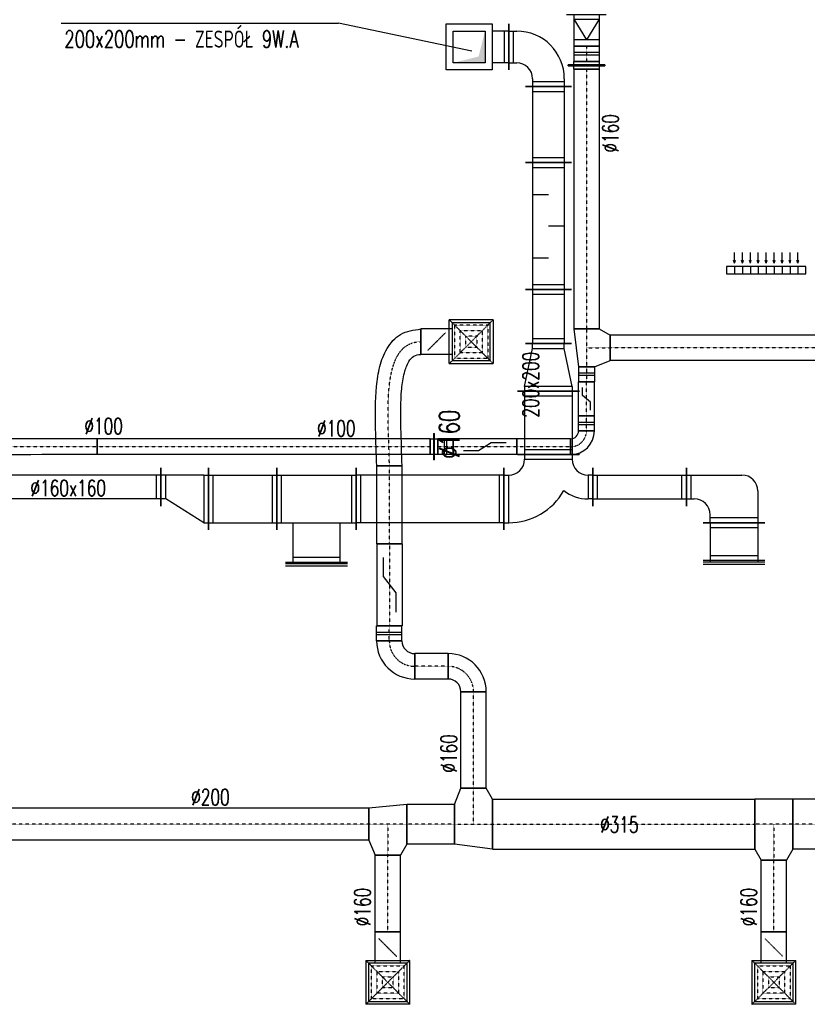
# Model space of a CAD drawing. Extents: x -7228 to 74941, y -112898 to 85621.
# Tile 187 of 256: x 22763 to 23260, y 34369 to 34989. Entities that reach past the tile are written whole.
import ezdxf

# ---------------------------------------------------------------- set-up
doc = ezdxf.new("R2010")
doc.units = 0
doc.linetypes.add('DASHDOT', pattern=[1, 0.5, -0.25, 0, -0.25])
doc.linetypes.add('DASHED', pattern=[0.75, 0.5, -0.25])
doc.layers.get('0').update_dxf_attribs({"color": 101, "linetype": 'CONTINUOUS'})
for name, color, linetype in [('E35', 6, 'CONTINUOUS'), ('FLUID-N7A', 7, 'CONTINUOUS'), ('FLUID-N7A-SYM', 7, 'CONTINUOUS'), ('FLUID-W7A', 7, 'CONTINUOUS'), ('FLUID-W7B', 7, 'CONTINUOUS'), ('FLUID-W7B-SYM', 7, 'CONTINUOUS'), ('m-went-odnośniki', 255, 'CONTINUOUS'), ('m-went-opis', 86, 'CONTINUOUS'), ('m-went-urządzenia', 51, 'CONTINUOUS')]:
    doc.layers.add(name, color=color, linetype=linetype)
doc.styles.add('tab-bud$0$ROMANS', font='romans', dxfattribs={"width": 0.7})
doc.linetypes.add('ZIGZAG', pattern='A,0.00254,-5.08,[131,ltypeshp.shx,S=5.08,R=0,X=-5.08,Y=0],-10.16,[131,ltypeshp.shx,S=5.08,R=180,X=5.08,Y=0],-5.08', length=20.32254)

# ---------------------------------------------------------------- blocks, each defined once
blk = doc.blocks.new('*U7018')
at = {"color": 1, "linetype": 'Continuous', "lineweight": -2}
for p, q in [((-100, -125), (-100, 125)), ((100, 80), (100, -80))]:
    blk.add_line(p, q, dxfattribs=at)
at = {"color": 0, "linetype": 'ByBlock', "lineweight": -2}
for p, q in [((-100, 80), (-70, 80)), ((-70, 80), (60, 80)), ((60, 80), (100, 80)), ((-100, -80), (-70, -80)), ((-70, -80), (60, -80)), ((60, -80), (100, -80))]:
    blk.add_line(p, q, dxfattribs=at)
at = {"color": 4, "linetype": 'Continuous'}
for p, q in [((-70, -80), (-70, 80)), ((-70, 80), (60, 0)), ((60, 80), (60, -80)), ((-70, -80), (60, 0))]:
    blk.add_line(p, q, dxfattribs=at)
blk = doc.blocks.new('*U7019')
at = {"color": 1, "linetype": 'Continuous', "lineweight": -2}
for p, q in [((-25, -80), (-25, 80)), ((25, 80), (25, -80))]:
    blk.add_line(p, q, dxfattribs=at)
at = {"color": 0, "linetype": 'ByBlock', "lineweight": -2}
for p, q in [((-25, 80), (-2.5, 80)), ((-2.5, 115), (2.5, 115)), ((-2.5, 115), (-2.5, -115)), ((2.5, -115), (2.5, 115)), ((2.5, 80), (25, 80)), ((-2.5, -80), (-25, -80)), ((2.5, -115), (-2.5, -115)), ((25, -80), (2.5, -80))]:
    blk.add_line(p, q, dxfattribs=at)
blk = doc.blocks.new('*U7020')
at = {"color": 1, "linetype": 'Continuous', "lineweight": -2}
for p, q in [((-47.5, -80), (-47.5, 80)), ((47.5, 80), (47.5, -80))]:
    blk.add_line(p, q, dxfattribs=at)
at = {"color": 0, "linetype": 'ByBlock', "lineweight": -2}
for p, q in [((-47.5, 80), (47.5, 80)), ((-47.5, -80), (47.5, -80))]:
    blk.add_line(p, q, dxfattribs=at)
at = {"color": 4, "linetype": 'Continuous'}
for p, q in [((-7.5, 80), (-7.5, -80)), ((7.5, 80), (7.5, -80))]:
    blk.add_line(p, q, dxfattribs=at)
at = {"layer": 'FLUID-W7B-SYM', "color": 2, "linetype": 'DASHDOT'}
blk.add_line((-47.5, 0), (47.5, 0), dxfattribs=at)
blk = doc.blocks.new('*U7021')
at = {"color": 1, "linetype": 'Continuous', "lineweight": -2}
for p, q in [((-817.5, -80), (-817.5, 80)), ((817.5, 80), (817.5, -80))]:
    blk.add_line(p, q, dxfattribs=at)
at = {"color": 0, "linetype": 'ByBlock', "lineweight": -2}
for p, q in [((-817.5, 80), (817.5, 80)), ((-817.5, -80), (817.5, -80))]:
    blk.add_line(p, q, dxfattribs=at)
at = {"layer": 'FLUID-W7B-SYM', "color": 2, "linetype": 'DASHDOT'}
blk.add_line((-817.5, 0), (817.5, 0), dxfattribs=at)
blk = doc.blocks.new('*U7022')
at = {"color": 0, "linetype": 'ByBlock', "lineweight": -2}
for p, q in [((-120, 80), (-80, 150)), ((120, 50), (80, 150)), ((-120, -80), (120, -50))]:
    blk.add_line(p, q, dxfattribs=at)
at = {"color": 1, "linetype": 'Continuous', "lineweight": -2}
for p, q in [((-80, 150), (80, 150)), ((-120, -80), (-120, 80)), ((120, 50), (120, -50))]:
    blk.add_line(p, q, dxfattribs=at)
at = {"layer": 'FLUID-W7B-SYM', "color": 2, "linetype": 'DASHDOT'}
for p, q in [((0, 0), (0, 150)), ((-120, 0), (120, 0))]:
    blk.add_line(p, q, dxfattribs=at)
blk = doc.blocks.new('*U7023')
at = {"color": 1, "linetype": 'Continuous', "lineweight": -2}
for p, q in [((75, 75), (75, -25)), ((25, -75), (-75, -75))]:
    blk.add_line(p, q, dxfattribs=at)
at = {"color": 0, "linetype": 'ByBlock', "lineweight": -2}
for radius in [150, 50]:
    blk.add_arc((75, -75), radius, 90, 180, dxfattribs=at)
at = {"layer": 'FLUID-W7B-SYM', "color": 2, "linetype": 'DASHDOT'}
blk.add_arc((75, -75), 100, 90, 180, dxfattribs=at)
blk = doc.blocks.new('*U7024')
at = {"color": 1, "linetype": 'Continuous', "lineweight": -2}
for p, q in [((-170, -50), (-170, 50)), ((170, 50), (170, -50))]:
    blk.add_line(p, q, dxfattribs=at)
at = {"color": 0, "linetype": 'ByBlock', "lineweight": -2}
for p, q in [((-170, 50), (170, 50)), ((-170, -50), (170, -50))]:
    blk.add_line(p, q, dxfattribs=at)
at = {"layer": 'FLUID-W7B-SYM', "color": 2, "linetype": 'DASHDOT'}
blk.add_line((-170, 0), (170, 0), dxfattribs=at)
blk = doc.blocks.new('*U6972')
at = {"color": 1, "linetype": 'Continuous', "lineweight": -2}
for p, q in [((200, 195), (200, -95)), ((95, -200), (-195, -200))]:
    blk.add_line(p, q, dxfattribs=at)
at = {"color": 0, "linetype": 'ByBlock', "lineweight": -2}
for p, q in [((150, 150), (200, 150)), ((150, -50), (200, -50)), ((-150, -200), (-150, -150)), ((50, -200), (50, -150))]:
    blk.add_line(p, q, dxfattribs=at)
at = {"color": 4, "linetype": 'Continuous'}
for p, q in [((170, 150), (170, -50)), ((50, -170), (-150, -170))]:
    blk.add_line(p, q, dxfattribs=at)
at = {"color": 0, "linetype": 'ByBlock', "lineweight": -2}
for radius in [300, 100]:
    blk.add_arc((150, -150), radius, 90, 180, dxfattribs=at)
blk = doc.blocks.new('*U6973')
at = {"color": 1, "linetype": 'Continuous', "lineweight": -2}
for p, q in [((-239.5, -145), (-239.5, 145)), ((239.5, 145), (239.5, -145))]:
    blk.add_line(p, q, dxfattribs=at)
at = {"color": 0, "linetype": 'ByBlock', "lineweight": -2}
for p, q in [((-239.5, 100), (239.5, 100)), ((-239.5, -100), (239.5, -100))]:
    blk.add_line(p, q, dxfattribs=at)
at = {"color": 4, "linetype": 'Continuous'}
for p, q in [((-209.5, -100), (-209.5, 100)), ((209.5, 100), (209.5, -100))]:
    blk.add_line(p, q, dxfattribs=at)
blk = doc.blocks.new('*U6974')
at = {"color": 1, "linetype": 'Continuous', "lineweight": -2}
for p, q in [((-400, -145), (-400, 145)), ((400, 145), (400, -145))]:
    blk.add_line(p, q, dxfattribs=at)
at = {"color": 0, "linetype": 'ByBlock', "lineweight": -2}
for p, q in [((-400, 100), (400, 100)), ((-400, -100), (400, -100))]:
    blk.add_line(p, q, dxfattribs=at)
at = {"color": 4, "linetype": 'Continuous'}
for p, q in [((-370, -100), (-370, 100)), ((0, 100), (0, 0)), ((370, 100), (370, -100)), ((-200, -100), (-200, 0)), ((200, -100), (200, 0))]:
    blk.add_line(p, q, dxfattribs=at)
blk = doc.blocks.new('*U6975')
at = {"color": 1, "linetype": 'Continuous', "lineweight": -2}
for p, q in [((-199.5, -195), (-199.5, 195)), ((199.5, 195), (199.5, -195))]:
    blk.add_line(p, q, dxfattribs=at)
at = {"color": 0, "linetype": 'ByBlock', "lineweight": -2}
for p, q in [((-199.5, 150), (199.5, 150)), ((-199.5, -150), (199.5, -150))]:
    blk.add_line(p, q, dxfattribs=at)
at = {"color": 4, "linetype": 'Continuous'}
for p, q in [((-169.5, -150), (-169.5, 150)), ((169.5, 150), (169.5, -150))]:
    blk.add_line(p, q, dxfattribs=at)
blk = doc.blocks.new('*U7142')
at = {"color": 1, "linetype": 'Continuous', "lineweight": -2}
for p, q in [((-107, -50), (-107, 50)), ((107, 50), (107, -50))]:
    blk.add_line(p, q, dxfattribs=at)
at = {"color": 0, "linetype": 'ByBlock', "lineweight": -2}
for p, q in [((-107, 50), (107, 50)), ((-107, -50), (107, -50))]:
    blk.add_line(p, q, dxfattribs=at)
at = {"color": 4, "linetype": 'Continuous'}
for p, q in [((-21.4, -25), (21.4, 25)), ((21.4, 25), (71.3, 25)), ((-71.3, -25), (-21.4, -25))]:
    blk.add_line(p, q, dxfattribs=at)
at = {"layer": 'FLUID-W7B-SYM', "color": 2, "linetype": 'DASHDOT'}
blk.add_line((-107, 0), (107, 0), dxfattribs=at)
blk = doc.blocks.new('*U7143')
at = {"color": 1, "linetype": 'Continuous', "lineweight": -2}
for p, q in [((-47.5, -50), (-47.5, 50)), ((47.5, 50), (47.5, -50))]:
    blk.add_line(p, q, dxfattribs=at)
at = {"color": 0, "linetype": 'ByBlock', "lineweight": -2}
for p, q in [((-47.5, 50), (47.5, 50)), ((-47.5, -50), (47.5, -50))]:
    blk.add_line(p, q, dxfattribs=at)
at = {"color": 4, "linetype": 'Continuous'}
for p, q in [((-7.5, 50), (-7.5, -50)), ((7.5, 50), (7.5, -50))]:
    blk.add_line(p, q, dxfattribs=at)
at = {"layer": 'FLUID-W7B-SYM', "color": 2, "linetype": 'DASHDOT'}
blk.add_line((-47.5, 0), (47.5, 0), dxfattribs=at)
blk = doc.blocks.new('*U7144')
at = {"color": 1, "linetype": 'Continuous', "lineweight": -2}
for p, q in [((-47.5, -50), (-47.5, 50)), ((47.5, 50), (47.5, -50))]:
    blk.add_line(p, q, dxfattribs=at)
at = {"color": 0, "linetype": 'ByBlock', "lineweight": -2}
for p, q in [((-47.5, 50), (47.5, 50)), ((-47.5, -50), (47.5, -50))]:
    blk.add_line(p, q, dxfattribs=at)
at = {"color": 4, "linetype": 'Continuous'}
for p, q in [((-7.5, 50), (-7.5, -50)), ((7.5, 50), (7.5, -50))]:
    blk.add_line(p, q, dxfattribs=at)
at = {"layer": 'FLUID-W7B-SYM', "color": 2, "linetype": 'DASHDOT'}
blk.add_line((-47.5, 0), (47.5, 0), dxfattribs=at)
blk = doc.blocks.new('*U6976')
at = {"color": 1, "linetype": 'Continuous', "lineweight": -2}
for p, q in [((-170.5, -145), (-170.5, 145)), ((170.5, 145), (170.5, -145))]:
    blk.add_line(p, q, dxfattribs=at)
at = {"color": 0, "linetype": 'ByBlock', "lineweight": -2}
for p, q in [((-170.5, 100), (170.5, 100)), ((-170.5, -100), (170.5, -100))]:
    blk.add_line(p, q, dxfattribs=at)
at = {"color": 4, "linetype": 'Continuous'}
for p, q in [((-140.5, -100), (-140.5, 100)), ((140.5, 100), (140.5, -100))]:
    blk.add_line(p, q, dxfattribs=at)
blk = doc.blocks.new('*U6977')
at = {"color": 1, "linetype": 'Continuous', "lineweight": -2}
for p, q in [((-150, -195), (-150, 195)), ((150, 145), (150, -145))]:
    blk.add_line(p, q, dxfattribs=at)
at = {"color": 0, "linetype": 'ByBlock', "lineweight": -2}
for p, q in [((-120, 150), (-150, 150)), ((-120, 150), (120, 100)), ((120, 100), (150, 100)), ((-120, -150), (120, -100)), ((120, -100), (150, -100)), ((-120, -150), (-150, -150))]:
    blk.add_line(p, q, dxfattribs=at)
at = {"color": 4, "linetype": 'Continuous'}
for p, q in [((-120, -150), (-120, 150)), ((120, 100), (120, -100))]:
    blk.add_line(p, q, dxfattribs=at)
blk = doc.blocks.new('*U6978')
at = {"color": 1, "linetype": 'Continuous', "lineweight": -2}
for p, q in [((280, 260), (280, -130)), ((-280, -130), (-280, 110)), ((195, -215), (-195, -215))]:
    blk.add_line(p, q, dxfattribs=at)
at = {"color": 4, "linetype": 'Continuous'}
for p, q in [((250, 215), (250, -85)), ((-250, -85), (-250, 65)), ((150, -185), (-150, -185))]:
    blk.add_line(p, q, dxfattribs=at)
at = {"color": 0, "linetype": 'ByBlock', "lineweight": -2}
for p, q in [((280, 215), (250, 215)), ((-280, 65), (-250, 65)), ((-280, -85), (-250, -85)), ((280, -85), (250, -85)), ((-150, -215), (-150, -185)), ((150, -215), (150, -185))]:
    blk.add_line(p, q, dxfattribs=at)
for centre, radius, start, end in [((250, -185), 400, 90, 150.3137), ((-250, -185), 250, 52.4105, 90), ((-250, -185), 100, 0, 90), ((250, -185), 100, 90, 180)]:
    blk.add_arc(centre, radius, start, end, dxfattribs=at)
blk = doc.blocks.new('*U6979')
at = {"color": 1, "linetype": 'Continuous', "lineweight": -2}
for p, q in [((-466, -195), (-466, 195)), ((466, 195), (466, -195))]:
    blk.add_line(p, q, dxfattribs=at)
at = {"color": 0, "linetype": 'ByBlock', "lineweight": -2}
for p, q in [((-466, 150), (466, 150)), ((-466, -150), (466, -150))]:
    blk.add_line(p, q, dxfattribs=at)
at = {"color": 4, "linetype": 'Continuous'}
for p, q in [((-436, -150), (-436, 150)), ((436, 150), (436, -150))]:
    blk.add_line(p, q, dxfattribs=at)
blk = doc.blocks.new('*U6980')
at = {"color": 1, "linetype": 'Continuous', "lineweight": -2}
for p, q in [((-295, -120), (-295, 120)), ((295, 120), (295, -120))]:
    blk.add_line(p, q, dxfattribs=at)
at = {"color": 0, "linetype": 'ByBlock', "lineweight": -2}
for p, q in [((-295, 75), (295, 75)), ((-295, -75), (295, -75))]:
    blk.add_line(p, q, dxfattribs=at)
at = {"color": 4, "linetype": 'Continuous'}
for p, q in [((-265, -75), (-265, 75)), ((265, 75), (265, -75))]:
    blk.add_line(p, q, dxfattribs=at)
blk = doc.blocks.new('*U6981')
at = {"color": 1, "linetype": 'Continuous', "lineweight": -2}
for p, q in [((160, 260), (160, -130)), ((55, -235), (-185, -235))]:
    blk.add_line(p, q, dxfattribs=at)
at = {"color": 0, "linetype": 'ByBlock', "lineweight": -2}
for p, q in [((-40, 215), (160, 215)), ((-140, -235), (-140, 115)), ((160, -85), (110, -85)), ((10, -235), (10, -185))]:
    blk.add_line(p, q, dxfattribs=at)
at = {"color": 4, "linetype": 'Continuous'}
for p, q in [((130, 215), (130, -85)), ((10, -205), (-140, -205))]:
    blk.add_line(p, q, dxfattribs=at)
at = {"color": 0, "linetype": 'ByBlock', "lineweight": -2}
for centre in [(-40, 115), (110, -185)]:
    blk.add_arc(centre, 100, 90, 180, dxfattribs=at)
blk = doc.blocks.new('*U6982')
at = {"color": 1, "linetype": 'Continuous', "lineweight": -2}
for p, q in [((-119.5, -195), (-119.5, 195)), ((119.5, 195), (119.5, -195))]:
    blk.add_line(p, q, dxfattribs=at)
at = {"color": 0, "linetype": 'ByBlock', "lineweight": -2}
for p, q in [((-119.5, 150), (119.5, 150)), ((-119.5, -150), (119.5, -150))]:
    blk.add_line(p, q, dxfattribs=at)
at = {"color": 4, "linetype": 'Continuous'}
for p, q in [((-89.5, -150), (-89.5, 150)), ((89.5, 150), (89.5, -150))]:
    blk.add_line(p, q, dxfattribs=at)
blk = doc.blocks.new('*U6983')
at = {"color": 4, "linetype": 'Continuous'}
blk.add_line((-195, 25), (195, 25), dxfattribs=at)
at = {"color": 0, "linetype": 'ByBlock', "lineweight": -2}
for p, q in [((-195, 10), (195, 10)), ((-150, 0), (-150, 10)), ((150, 0), (150, 10))]:
    blk.add_line(p, q, dxfattribs=at)
blk = doc.blocks.new('*U6984')
at = {"color": 4, "linetype": 'Continuous'}
blk.add_line((-195, 25), (195, 25), dxfattribs=at)
at = {"color": 0, "linetype": 'ByBlock', "lineweight": -2}
for p, q in [((-195, 10), (195, 10)), ((-150, 0), (-150, 10)), ((150, 0), (150, 10))]:
    blk.add_line(p, q, dxfattribs=at)
blk = doc.blocks.new('*U6985')
at = {"color": 1, "linetype": 'Continuous', "lineweight": -2}
for p, q in [((-250, -195), (-250, 195)), ((250, 195), (250, -195)), ((195, -400), (-195, -400))]:
    blk.add_line(p, q, dxfattribs=at)
at = {"color": 0, "linetype": 'ByBlock', "lineweight": -2}
for p, q in [((-250, 150), (250, 150)), ((-250, -150), (250, -150)), ((-150, -150), (-150, -400)), ((150, -400), (150, -150))]:
    blk.add_line(p, q, dxfattribs=at)
at = {"color": 4, "linetype": 'Continuous'}
for p, q in [((-220, -150), (-220, 150)), ((220, 150), (220, -150)), ((150, -370), (-150, -370))]:
    blk.add_line(p, q, dxfattribs=at)
blk = doc.blocks.new('*U6986')
at = {"color": 1, "linetype": 'Continuous', "lineweight": -2}
for p, q in [((-150, -45), (-150, 195)), ((150, 195), (150, -195))]:
    blk.add_line(p, q, dxfattribs=at)
at = {"color": 0, "linetype": 'ByBlock', "lineweight": -2}
for p, q in [((-120, 150), (-150, 150)), ((120, 150), (-120, 150)), ((120, 150), (150, 150)), ((-120, 0), (-150, 0)), ((120, -150), (-120, 0)), ((120, -150), (150, -150))]:
    blk.add_line(p, q, dxfattribs=at)
at = {"color": 4, "linetype": 'Continuous'}
for p, q in [((-120, 0), (-120, 150)), ((120, 150), (120, -150))]:
    blk.add_line(p, q, dxfattribs=at)
blk = doc.blocks.new('*U6987')
at = {"color": 1, "linetype": 'Continuous', "lineweight": -2}
for p, q in [((-215.5, -195), (-215.5, 195)), ((215.5, 195), (215.5, -195))]:
    blk.add_line(p, q, dxfattribs=at)
at = {"color": 0, "linetype": 'ByBlock', "lineweight": -2}
for p, q in [((-215.5, 150), (215.5, 150)), ((-215.5, -150), (215.5, -150))]:
    blk.add_line(p, q, dxfattribs=at)
at = {"color": 4, "linetype": 'Continuous'}
for p, q in [((-185.5, -150), (-185.5, 150)), ((185.5, 150), (185.5, -150))]:
    blk.add_line(p, q, dxfattribs=at)
blk = doc.blocks.new('*U6988')
at = {"color": 1, "linetype": 'Continuous', "lineweight": -2}
for p, q in [((-590, -120), (-590, 120)), ((590, 120), (590, -120))]:
    blk.add_line(p, q, dxfattribs=at)
at = {"color": 0, "linetype": 'ByBlock', "lineweight": -2}
for p, q in [((-590, 75), (590, 75)), ((-590, -75), (590, -75))]:
    blk.add_line(p, q, dxfattribs=at)
at = {"color": 4, "linetype": 'Continuous'}
for p, q in [((-560, -75), (-560, 75)), ((560, 75), (560, -75))]:
    blk.add_line(p, q, dxfattribs=at)
blk = doc.blocks.new('*U6519')
at = {"color": 5, "linetype": 'Continuous', "lineweight": -2}
for p, q in [((-774, -157.5), (-774, 157.5)), ((774, 157.5), (774, -157.5))]:
    blk.add_line(p, q, dxfattribs=at)
at = {"color": 0, "linetype": 'ByBlock', "lineweight": -2}
for p, q in [((-774, 157.5), (774, 157.5)), ((-774, -157.5), (774, -157.5))]:
    blk.add_line(p, q, dxfattribs=at)
at = {"layer": 'FLUID-N7A-SYM', "color": 2, "linetype": 'DASHDOT'}
blk.add_line((-774, 0), (774, 0), dxfattribs=at)
blk = doc.blocks.new('*U6520')
at = {"color": 0, "linetype": 'ByBlock', "lineweight": -2}
for p, q in [((-120, 157.5), (-80, 227.5)), ((120, 157.5), (80, 227.5)), ((-120, -157.5), (120, -157.5))]:
    blk.add_line(p, q, dxfattribs=at)
at = {"color": 5, "linetype": 'Continuous', "lineweight": -2}
for p, q in [((-80, 227.5), (80, 227.5)), ((-120, -157.5), (-120, 157.5)), ((120, 157.5), (120, -157.5))]:
    blk.add_line(p, q, dxfattribs=at)
at = {"layer": 'FLUID-N7A-SYM', "color": 2, "linetype": 'DASHDOT'}
for p, q in [((0, 0), (0, 227.5)), ((-120, 0), (120, 0))]:
    blk.add_line(p, q, dxfattribs=at)
blk = doc.blocks.new('*U6521')
at = {"color": 4, "linetype": 'Continuous'}
for p, q in [((-138.5, 138.5), (138.5, 138.5)), ((-138.5, 138.5), (-138.5, -138.5)), ((138.5, -138.5), (138.5, 138.5)), ((138.5, -138.5), (-138.5, -138.5))]:
    blk.add_line(p, q, dxfattribs=at)
at = {"color": 4, "linetype": 'DASHED'}
for p, q in [((-138.5, 138.5), (0, 0)), ((138.5, 138.5), (0, 0)), ((-103.9, 103.9), (103.9, 103.9)), ((-103.9, 103.9), (-103.9, -103.9)), ((-69.2, 69.2), (69.2, 69.2)), ((-69.2, 69.2), (-69.2, -69.2)), ((69.2, -69.2), (69.2, 69.2)), ((103.9, -103.9), (103.9, 103.9)), ((-138.5, -138.5), (0, 0)), ((-34.6, 34.6), (34.6, 34.6)), ((-34.6, 34.6), (-34.6, -34.6)), ((138.5, -138.5), (0, 0)), ((34.6, -34.6), (34.6, 34.6)), ((34.6, -34.6), (-34.6, -34.6)), ((103.9, -103.9), (-103.9, -103.9)), ((69.2, -69.2), (-69.2, -69.2)), ((0, -219), (-56.6, -162.4)), ((0, -219), (56.6, -275.6))]:
    blk.add_line(p, q, dxfattribs=at)
at = {"color": 0, "linetype": 'ByBlock', "lineweight": -2}
for p, q in [((-120, -120), (-120, 120)), ((120, 120), (-120, 120)), ((120, 120), (120, -120)), ((-120, -120), (120, -120)), ((-80, -120), (-80, -318)), ((80, -120), (80, -318))]:
    blk.add_line(p, q, dxfattribs=at)
at = {"color": 5, "linetype": 'Continuous', "lineweight": -2}
blk.add_line((80, -318), (-80, -318), dxfattribs=at)
at = {"color": 4, "linetype": 'Continuous'}
blk.add_lwpolyline([(-2.5, -219, 5, 5, 1), (2.5, -219, 5, 5, 1)], format="xyseb", close=True, dxfattribs=at)
blk = doc.blocks.new('*U6522')
at = {"color": 5, "linetype": 'Continuous', "lineweight": -2}
for p, q in [((-80, 0), (80, 0)), ((80, -451.3), (-80, -451.3))]:
    blk.add_line(p, q, dxfattribs=at)
at = {"color": 5, "linetype": 'ZIGZAG', "lineweight": -2, "ltscale": 0.4}
for points in [[(-80, -451.3), (-80, 0)], [(80, -451.3), (80, 0)]]:
    blk.add_spline(points, degree=3, dxfattribs=at)
at = {"layer": 'FLUID-N7A-SYM', "color": 2, "linetype": 'DASHDOT', "start_tangent": (0, 1), "end_tangent": (0, 1)}
blk.add_spline([(0, -451.3), (0, 0)], degree=3, dxfattribs=at)
blk = doc.blocks.new('*U6523')
at = {"color": 4, "linetype": 'Continuous'}
for p, q in [((-138.5, 138.5), (138.5, 138.5)), ((-138.5, 138.5), (-138.5, -138.5)), ((138.5, -138.5), (138.5, 138.5)), ((138.5, -138.5), (-138.5, -138.5))]:
    blk.add_line(p, q, dxfattribs=at)
at = {"color": 4, "linetype": 'DASHED'}
for p, q in [((-138.5, 138.5), (0, 0)), ((138.5, 138.5), (0, 0)), ((-103.9, 103.9), (103.9, 103.9)), ((-103.9, 103.9), (-103.9, -103.9)), ((-69.2, 69.2), (69.2, 69.2)), ((-69.2, 69.2), (-69.2, -69.2)), ((69.2, -69.2), (69.2, 69.2)), ((103.9, -103.9), (103.9, 103.9)), ((-138.5, -138.5), (0, 0)), ((-34.6, 34.6), (34.6, 34.6)), ((-34.6, 34.6), (-34.6, -34.6)), ((138.5, -138.5), (0, 0)), ((34.6, -34.6), (34.6, 34.6)), ((34.6, -34.6), (-34.6, -34.6)), ((103.9, -103.9), (-103.9, -103.9)), ((69.2, -69.2), (-69.2, -69.2)), ((0, -219), (-56.6, -162.4)), ((0, -219), (56.6, -275.6))]:
    blk.add_line(p, q, dxfattribs=at)
at = {"color": 0, "linetype": 'ByBlock', "lineweight": -2}
for p, q in [((-120, -120), (-120, 120)), ((120, 120), (-120, 120)), ((120, 120), (120, -120)), ((-120, -120), (120, -120)), ((-80, -120), (-80, -318)), ((80, -120), (80, -318))]:
    blk.add_line(p, q, dxfattribs=at)
at = {"color": 5, "linetype": 'Continuous', "lineweight": -2}
blk.add_line((80, -318), (-80, -318), dxfattribs=at)
at = {"color": 4, "linetype": 'Continuous'}
blk.add_lwpolyline([(-2.5, -219, 5, 5, 1), (2.5, -219, 5, 5, 1)], format="xyseb", close=True, dxfattribs=at)
blk = doc.blocks.new('*U6526')
at = {"color": 4, "linetype": 'Continuous'}
for p, q in [((-138.5, 138.5), (138.5, 138.5)), ((-138.5, 138.5), (-138.5, -138.5)), ((138.5, -138.5), (138.5, 138.5)), ((138.5, -138.5), (-138.5, -138.5))]:
    blk.add_line(p, q, dxfattribs=at)
at = {"color": 4, "linetype": 'DASHED'}
for p, q in [((-138.5, 138.5), (0, 0)), ((138.5, 138.5), (0, 0)), ((-103.9, 103.9), (103.9, 103.9)), ((-103.9, 103.9), (-103.9, -103.9)), ((-69.2, 69.2), (69.2, 69.2)), ((-69.2, 69.2), (-69.2, -69.2)), ((69.2, -69.2), (69.2, 69.2)), ((103.9, -103.9), (103.9, 103.9)), ((-138.5, -138.5), (0, 0)), ((-34.6, 34.6), (34.6, 34.6)), ((-34.6, 34.6), (-34.6, -34.6)), ((138.5, -138.5), (0, 0)), ((34.6, -34.6), (34.6, 34.6)), ((34.6, -34.6), (-34.6, -34.6)), ((103.9, -103.9), (-103.9, -103.9)), ((69.2, -69.2), (-69.2, -69.2)), ((0, -219), (-56.6, -162.4)), ((0, -219), (56.6, -275.6))]:
    blk.add_line(p, q, dxfattribs=at)
at = {"color": 0, "linetype": 'ByBlock', "lineweight": -2}
for p, q in [((-120, -120), (-120, 120)), ((120, 120), (-120, 120)), ((120, 120), (120, -120)), ((-120, -120), (120, -120)), ((-80, -120), (-80, -318)), ((80, -120), (80, -318))]:
    blk.add_line(p, q, dxfattribs=at)
at = {"color": 5, "linetype": 'Continuous', "lineweight": -2}
blk.add_line((80, -318), (-80, -318), dxfattribs=at)
at = {"color": 4, "linetype": 'Continuous'}
blk.add_lwpolyline([(-2.5, -219, 5, 5, 1), (2.5, -219, 5, 5, 1)], format="xyseb", close=True, dxfattribs=at)
blk = doc.blocks.new('*U6527')
at = {"color": 0, "linetype": 'ByBlock', "lineweight": -2}
for p, q in [((-120, 125), (-80, 227.5)), ((120, 157.5), (80, 227.5)), ((120, -157.5), (-120, -125))]:
    blk.add_line(p, q, dxfattribs=at)
at = {"color": 5, "linetype": 'Continuous', "lineweight": -2}
for p, q in [((-80, 227.5), (80, 227.5)), ((-120, -125), (-120, 125)), ((120, 157.5), (120, -157.5))]:
    blk.add_line(p, q, dxfattribs=at)
at = {"layer": 'FLUID-N7A-SYM', "color": 2, "linetype": 'DASHDOT'}
for p, q in [((0, 0), (0, 227.5)), ((-120, 0), (120, 0))]:
    blk.add_line(p, q, dxfattribs=at)
blk = doc.blocks.new('*U6528')
at = {"color": 5, "linetype": 'Continuous', "lineweight": -2}
for p, q in [((-1137, -100), (-1137, 100)), ((1137, 100), (1137, -100))]:
    blk.add_line(p, q, dxfattribs=at)
at = {"color": 0, "linetype": 'ByBlock', "lineweight": -2}
for p, q in [((-1137, 100), (1137, 100)), ((-1137, -100), (1137, -100))]:
    blk.add_line(p, q, dxfattribs=at)
at = {"layer": 'FLUID-N7A-SYM', "color": 2, "linetype": 'DASHDOT'}
blk.add_line((-1137, 0), (1137, 0), dxfattribs=at)
blk = doc.blocks.new('*U6529')
at = {"color": 5, "linetype": 'Continuous', "lineweight": -2}
for p, q in [((-245.5, -80), (-245.5, 80)), ((245.5, 80), (245.5, -80))]:
    blk.add_line(p, q, dxfattribs=at)
at = {"color": 0, "linetype": 'ByBlock', "lineweight": -2}
for p, q in [((-245.5, 80), (245.5, 80)), ((-245.5, -80), (245.5, -80))]:
    blk.add_line(p, q, dxfattribs=at)
at = {"layer": 'FLUID-N7A-SYM', "color": 2, "linetype": 'DASHDOT'}
blk.add_line((-245.5, 0), (245.5, 0), dxfattribs=at)
blk = doc.blocks.new('*U6530')
at = {"color": 5, "linetype": 'Continuous', "lineweight": -2}
for p, q in [((-304, -80), (-304, 80)), ((304, 80), (304, -80))]:
    blk.add_line(p, q, dxfattribs=at)
at = {"color": 0, "linetype": 'ByBlock', "lineweight": -2}
for p, q in [((-304, 80), (304, 80)), ((-304, -80), (304, -80))]:
    blk.add_line(p, q, dxfattribs=at)
at = {"layer": 'FLUID-N7A-SYM', "color": 2, "linetype": 'DASHDOT'}
blk.add_line((-304, 0), (304, 0), dxfattribs=at)
blk = doc.blocks.new('*U6531')
at = {"color": 5, "linetype": 'Continuous', "lineweight": -2}
for p, q in [((-120, -40), (-120, 120)), ((120, -120), (-40, -120))]:
    blk.add_line(p, q, dxfattribs=at)
at = {"color": 0, "linetype": 'ByBlock', "lineweight": -2}
for radius in [240, 80]:
    blk.add_arc((-120, -120), radius, 0, 90, dxfattribs=at)
at = {"layer": 'FLUID-N7A-SYM', "color": 2, "linetype": 'DASHDOT'}
blk.add_arc((-120, -120), 160, 0, 90, dxfattribs=at)
blk = doc.blocks.new('*U6532')
at = {"color": 5, "linetype": 'Continuous', "lineweight": -2}
for p, q in [((-105.5, -80), (-105.5, 80)), ((105.5, 80), (105.5, -80))]:
    blk.add_line(p, q, dxfattribs=at)
at = {"color": 0, "linetype": 'ByBlock', "lineweight": -2}
for p, q in [((-105.5, 80), (105.5, 80)), ((-105.5, -80), (105.5, -80))]:
    blk.add_line(p, q, dxfattribs=at)
at = {"layer": 'FLUID-N7A-SYM', "color": 2, "linetype": 'DASHDOT'}
blk.add_line((-105.5, 0), (105.5, 0), dxfattribs=at)
blk = doc.blocks.new('*U6533')
at = {"color": 5, "linetype": 'Continuous', "lineweight": -2}
for p, q in [((120, 120), (120, -40)), ((40, -120), (-120, -120))]:
    blk.add_line(p, q, dxfattribs=at)
at = {"color": 0, "linetype": 'ByBlock', "lineweight": -2}
for radius in [240, 80]:
    blk.add_arc((120, -120), radius, 90, 180, dxfattribs=at)
at = {"layer": 'FLUID-N7A-SYM', "color": 2, "linetype": 'DASHDOT'}
blk.add_arc((120, -120), 160, 90, 180, dxfattribs=at)
blk = doc.blocks.new('*U7148')
at = {"color": 1, "linetype": 'Continuous', "lineweight": -2}
for p, q in [((-1049, -50), (-1049, 50)), ((1049, 50), (1049, -50))]:
    blk.add_line(p, q, dxfattribs=at)
at = {"color": 0, "linetype": 'ByBlock', "lineweight": -2}
for p, q in [((-1049, 50), (1049, 50)), ((-1049, -50), (1049, -50))]:
    blk.add_line(p, q, dxfattribs=at)
at = {"layer": 'FLUID-W7B-SYM', "color": 2, "linetype": 'DASHDOT'}
blk.add_line((-1049, 0), (1049, 0), dxfattribs=at)
blk = doc.blocks.new('*U7149')
at = {"color": 1, "linetype": 'Continuous', "lineweight": -2}
for p, q in [((-200.5, -50), (-200.5, 50)), ((200.5, 50), (200.5, -50))]:
    blk.add_line(p, q, dxfattribs=at)
at = {"color": 0, "linetype": 'ByBlock', "lineweight": -2}
for p, q in [((-200.5, 50), (200.5, 50)), ((-200.5, -50), (200.5, -50))]:
    blk.add_line(p, q, dxfattribs=at)
at = {"color": 4, "linetype": 'Continuous'}
for p, q in [((-40.1, -25), (40.1, 25)), ((40.1, 25), (133.7, 25)), ((-133.7, -25), (-40.1, -25))]:
    blk.add_line(p, q, dxfattribs=at)
at = {"layer": 'FLUID-W7B-SYM', "color": 2, "linetype": 'DASHDOT'}
blk.add_line((-200.5, 0), (200.5, 0), dxfattribs=at)
blk = doc.blocks.new('*U7150')
at = {"color": 1, "linetype": 'Continuous', "lineweight": -2}
blk.add_line((1117.6, 50.3), (1117.6, -49.7), dxfattribs=at)
at = {"color": 0, "linetype": 'ByBlock', "lineweight": -2}
blk.add_arc((0, 0), 50, 90.01987, 270.01987, dxfattribs=at)
at = {"color": 4, "linetype": 'DASHED', "lineweight": -2}
blk.add_arc((0, 0), 50, 270.01987, 90.01987, dxfattribs=at)
at = {"color": 1, "linetype": 'ZIGZAG', "lineweight": -2, "ltscale": 0.4}
for points in [[(1117.6, 50.3), (0, 50)], [(1117.6, -49.7), (0, -50)]]:
    blk.add_spline(points, degree=3, dxfattribs=at)
at = {"layer": 'FLUID-W7B-SYM', "color": 2, "linetype": 'DASHDOT'}
for p, q in [((0, 50), (0, -50)), ((0, 0), (-50, 0))]:
    blk.add_line(p, q, dxfattribs=at)
at = {"layer": 'FLUID-W7B-SYM', "color": 2, "linetype": 'DASHDOT', "start_tangent": (-1, 0), "end_tangent": (-1, -0.000347)}
blk.add_spline([(1117.6, 0.3), (0, 0)], degree=3, dxfattribs=at)
blk = doc.blocks.new('*U6534')
at = {"color": 5, "linetype": 'Continuous', "lineweight": -2}
for p, q in [((-258.5, -80), (-258.5, 80)), ((258.5, 80), (258.5, -80))]:
    blk.add_line(p, q, dxfattribs=at)
at = {"color": 0, "linetype": 'ByBlock', "lineweight": -2}
for p, q in [((-258.5, 80), (258.5, 80)), ((-258.5, -80), (258.5, -80))]:
    blk.add_line(p, q, dxfattribs=at)
at = {"color": 4, "linetype": 'Continuous'}
for p, q in [((-51.7, -40), (51.7, 40)), ((51.7, 40), (172.3, 40)), ((-172.3, -40), (-51.7, -40))]:
    blk.add_line(p, q, dxfattribs=at)
at = {"layer": 'FLUID-N7A-SYM', "color": 2, "linetype": 'DASHDOT'}
blk.add_line((-258.5, 0), (258.5, 0), dxfattribs=at)
blk = doc.blocks.new('*U6535')
at = {"color": 5, "linetype": 'Continuous', "lineweight": -2}
for p, q in [((-47.5, -80), (-47.5, 80)), ((47.5, 80), (47.5, -80))]:
    blk.add_line(p, q, dxfattribs=at)
at = {"color": 0, "linetype": 'ByBlock', "lineweight": -2}
for p, q in [((-47.5, 80), (47.5, 80)), ((-47.5, -80), (47.5, -80))]:
    blk.add_line(p, q, dxfattribs=at)
at = {"color": 4, "linetype": 'Continuous'}
for p, q in [((-7.5, 80), (-7.5, -80)), ((7.5, 80), (7.5, -80))]:
    blk.add_line(p, q, dxfattribs=at)
at = {"layer": 'FLUID-N7A-SYM', "color": 2, "linetype": 'DASHDOT'}
blk.add_line((-47.5, 0), (47.5, 0), dxfattribs=at)
blk = doc.blocks.new('*U6536')
at = {"color": 5, "linetype": 'Continuous', "lineweight": -2}
for p, q in [((0, 80), (0, -80)), ((-118.4, -782.6), (-278.4, -782.6))]:
    blk.add_line(p, q, dxfattribs=at)
at = {"color": 5, "linetype": 'ZIGZAG', "lineweight": -2, "ltscale": 0.4}
for points in [[(-278.4, -782.6), (-285.2, -549.1), (-279.7, -282.6), (-258.5, -156.7), (-213.2, -43.5), (-127.5, 45.7), (0, 80)], [(-118.4, -782.6), (-125.3, -544.6), (-120.5, -298.2), (-103.6, -196.7), (-75.8, -125.4), (-44.1, -90.8), (0, -80)]]:
    blk.add_spline(points, degree=3, dxfattribs=at)
at = {"layer": 'FLUID-N7A-SYM', "color": 2, "linetype": 'DASHDOT', "start_tangent": (0, 1), "end_tangent": (1, 0)}
blk.add_spline([(-198.4, -782.6), (0, 0)], degree=3, dxfattribs=at)
blk = doc.blocks.new('*U6544')
at = {"color": 5, "linetype": 'Continuous', "lineweight": -2}
for p, q in [((-827, -157.5), (-827, 157.5)), ((827, 157.5), (827, -157.5))]:
    blk.add_line(p, q, dxfattribs=at)
at = {"color": 0, "linetype": 'ByBlock', "lineweight": -2}
for p, q in [((-827, 157.5), (827, 157.5)), ((-827, -157.5), (827, -157.5))]:
    blk.add_line(p, q, dxfattribs=at)
at = {"layer": 'FLUID-N7A-SYM', "color": 2, "linetype": 'DASHDOT'}
blk.add_line((-827, 0), (827, 0), dxfattribs=at)
blk = doc.blocks.new('*U6545')
at = {"color": 5, "linetype": 'Continuous', "lineweight": -2}
for p, q in [((-150.5, -125), (-150.5, 125)), ((150.5, 125), (150.5, -125))]:
    blk.add_line(p, q, dxfattribs=at)
at = {"color": 0, "linetype": 'ByBlock', "lineweight": -2}
for p, q in [((-150.5, 125), (150.5, 125)), ((-150.5, -125), (150.5, -125))]:
    blk.add_line(p, q, dxfattribs=at)
at = {"layer": 'FLUID-N7A-SYM', "color": 2, "linetype": 'DASHDOT'}
blk.add_line((-150.5, 0), (150.5, 0), dxfattribs=at)
blk = doc.blocks.new('*U6546')
at = {"color": 0, "linetype": 'ByBlock', "lineweight": -2}
for p, q in [((-120, 125), (-80, 195)), ((120, 100), (80, 195)), ((-120, -125), (120, -100))]:
    blk.add_line(p, q, dxfattribs=at)
at = {"color": 5, "linetype": 'Continuous', "lineweight": -2}
for p, q in [((-80, 195), (80, 195)), ((-120, -125), (-120, 125)), ((120, 100), (120, -100))]:
    blk.add_line(p, q, dxfattribs=at)
at = {"layer": 'FLUID-N7A-SYM', "color": 2, "linetype": 'DASHDOT'}
for p, q in [((0, 0), (0, 195)), ((-120, 0), (120, 0))]:
    blk.add_line(p, q, dxfattribs=at)
blk = doc.blocks.new('*U6547')
at = {"color": 5, "linetype": 'Continuous', "lineweight": -2}
for p, q in [((-80, 0), (80, 0)), ((80, -483.8), (-80, -483.8))]:
    blk.add_line(p, q, dxfattribs=at)
at = {"color": 5, "linetype": 'ZIGZAG', "lineweight": -2, "ltscale": 0.4}
for points in [[(-80, -483.8), (-80, 0)], [(80, -483.8), (80, 0)]]:
    blk.add_spline(points, degree=3, dxfattribs=at)
at = {"layer": 'FLUID-N7A-SYM', "color": 2, "linetype": 'DASHDOT', "start_tangent": (0, 1), "end_tangent": (0, 1)}
blk.add_spline([(0, -483.8), (0, 0)], degree=3, dxfattribs=at)
blk = doc.blocks.new('*U7152')
at = {"color": 1, "linetype": 'Continuous', "lineweight": -2}
for p, q in [((-989.5, -80), (-989.5, 80)), ((989.5, 80), (989.5, -80))]:
    blk.add_line(p, q, dxfattribs=at)
at = {"color": 0, "linetype": 'ByBlock', "lineweight": -2}
for p, q in [((-989.5, 80), (989.5, 80)), ((-989.5, -80), (989.5, -80))]:
    blk.add_line(p, q, dxfattribs=at)
at = {"layer": 'FLUID-W7B-SYM', "color": 2, "linetype": 'DASHDOT'}
blk.add_line((-989.5, 0), (989.5, 0), dxfattribs=at)
blk = doc.blocks.new('*U7013')
at = {"color": 1, "linetype": 'Continuous', "lineweight": -2}
blk.add_line((-185, -145), (-185, 145), dxfattribs=at)
at = {"color": 4, "linetype": 'Continuous'}
for p, q in [((-80, -145), (-80, 145)), ((-80, 145), (210, 145)), ((210, 145), (210, -145)), ((-155, -100), (-155, 100)), ((210, -145), (-80, -145))]:
    blk.add_line(p, q, dxfattribs=at)
at = {"color": 0, "linetype": 'ByBlock', "lineweight": -2}
for p, q in [((-185, 100), (-80, 100)), ((-35, -100), (-35, 100)), ((-35, 100), (165, 100)), ((165, 100), (165, -100)), ((-185, -100), (-80, -100)), ((165, -100), (-35, -100))]:
    blk.add_line(p, q, dxfattribs=at)
at = {"color": 0, "linetype": 'ByBlock'}
blk.add_solid([(-35, 100), (165, 100), (-35, -100), (5, 60)], dxfattribs=at)
blk = doc.blocks.new('*U7154')
at = {"color": 0, "linetype": 'ByBlock', "lineweight": -2}
for p, q in [((-2.5, 82.5), (2.5, 82.5)), ((-2.5, 82.5), (-2.5, -82.5)), ((2.5, -82.5), (2.5, 82.5)), ((-25, 50), (-2.5, 50)), ((2.5, 50), (25, 50)), ((-2.5, -50), (-25, -50)), ((25, -50), (2.5, -50)), ((2.5, -82.5), (-2.5, -82.5))]:
    blk.add_line(p, q, dxfattribs=at)
at = {"color": 1, "linetype": 'Continuous', "lineweight": -2}
for p, q in [((-25, -50), (-25, 50)), ((25, 50), (25, -50))]:
    blk.add_line(p, q, dxfattribs=at)
blk = doc.blocks.new('*U7155')
at = {"color": 1, "linetype": 'Continuous', "lineweight": -2}
for p, q in [((-47.5, -50), (-47.5, 50)), ((47.5, 50), (47.5, -50))]:
    blk.add_line(p, q, dxfattribs=at)
at = {"color": 0, "linetype": 'ByBlock', "lineweight": -2}
for p, q in [((-47.5, 50), (47.5, 50)), ((-47.5, -50), (47.5, -50))]:
    blk.add_line(p, q, dxfattribs=at)
at = {"color": 4, "linetype": 'Continuous'}
for p, q in [((-7.5, 50), (-7.5, -50)), ((7.5, 50), (7.5, -50))]:
    blk.add_line(p, q, dxfattribs=at)
at = {"layer": 'FLUID-W7B-SYM', "color": 2, "linetype": 'DASHDOT'}
blk.add_line((-47.5, 0), (47.5, 0), dxfattribs=at)
blk = doc.blocks.new('KT')
at = {"layer": 'm-went-urządzenia'}
for points in [[(55475.1, 10960.33), (55475.71, 10962.01), (55474.49, 10962.01)], [(55480.1, 10960.33), (55480.71, 10962.01), (55479.49, 10962.01)], [(55485.1, 10960.33), (55485.71, 10962.01), (55484.49, 10962.01)], [(55490.1, 10960.33), (55490.71, 10962.01), (55489.49, 10962.01)], [(55495.1, 10960.33), (55495.71, 10962.01), (55494.49, 10962.01)], [(55500.1, 10960.33), (55500.71, 10962.01), (55499.49, 10962.01)], [(55505.1, 10960.33), (55505.71, 10962.01), (55504.49, 10962.01)], [(55510.1, 10960.33), (55510.71, 10962.01), (55509.49, 10962.01)], [(55515.1, 10960.33), (55515.71, 10962.01), (55514.49, 10962.01)]]:
    blk.add_hatch(color=7, dxfattribs=at).paths.add_polyline_path(points)
at = {"layer": 'm-went-urządzenia', "color": 7}
for p, q in [((55475.1, 10960.33, 0), (55475.1, 10967.21, 0)), ((55480.1, 10960.33, 0), (55480.1, 10967.21, 0)), ((55485.1, 10960.33, 0), (55485.1, 10967.21, 0)), ((55490.1, 10960.33, 0), (55490.1, 10967.21, 0)), ((55495.1, 10960.33, 0), (55495.1, 10967.21, 0)), ((55500.1, 10960.33, 0), (55500.1, 10967.21, 0)), ((55505.1, 10960.33, 0), (55505.1, 10967.21, 0)), ((55510.1, 10960.33, 0), (55510.1, 10967.21, 0)), ((55515.1, 10960.33, 0), (55515.1, 10967.21, 0)), ((55475.1, 10960.33, 0), (55474.49, 10962.01, 0)), ((55474.49, 10962.01, 0), (55475.71, 10962.01, 0)), ((55475.1, 10960.33, 0), (55475.71, 10962.01, 0)), ((55480.1, 10960.33, 0), (55479.49, 10962.01, 0)), ((55479.49, 10962.01, 0), (55480.71, 10962.01, 0)), ((55480.1, 10960.33, 0), (55480.71, 10962.01, 0)), ((55485.1, 10960.33, 0), (55484.49, 10962.01, 0)), ((55484.49, 10962.01, 0), (55485.71, 10962.01, 0)), ((55485.1, 10960.33, 0), (55485.71, 10962.01, 0)), ((55490.1, 10960.33, 0), (55489.49, 10962.01, 0)), ((55489.49, 10962.01, 0), (55490.71, 10962.01, 0)), ((55490.1, 10960.33, 0), (55490.71, 10962.01, 0)), ((55495.1, 10960.33, 0), (55494.49, 10962.01, 0)), ((55494.49, 10962.01, 0), (55495.71, 10962.01, 0)), ((55495.1, 10960.33, 0), (55495.71, 10962.01, 0)), ((55500.1, 10960.33, 0), (55499.49, 10962.01, 0)), ((55499.49, 10962.01, 0), (55500.71, 10962.01, 0)), ((55500.1, 10960.33, 0), (55500.71, 10962.01, 0)), ((55505.1, 10960.33, 0), (55504.49, 10962.01, 0)), ((55504.49, 10962.01, 0), (55505.71, 10962.01, 0)), ((55505.1, 10960.33, 0), (55505.71, 10962.01, 0)), ((55510.1, 10960.33, 0), (55509.49, 10962.01, 0)), ((55509.49, 10962.01, 0), (55510.71, 10962.01, 0)), ((55510.1, 10960.33, 0), (55510.71, 10962.01, 0)), ((55515.1, 10960.33, 0), (55514.49, 10962.01, 0)), ((55514.49, 10962.01, 0), (55515.71, 10962.01, 0)), ((55515.1, 10960.33, 0), (55515.71, 10962.01, 0)), ((55475.09, 10958.31, 0), (55475.09, 10953.74, 0)), ((55480.09, 10958.31, 0), (55480.09, 10953.74, 0)), ((55485.09, 10958.31, 0), (55485.09, 10953.74, 0)), ((55490.09, 10958.31, 0), (55490.09, 10953.74, 0)), ((55495.09, 10958.31, 0), (55495.09, 10953.74, 0)), ((55500.09, 10958.31, 0), (55500.09, 10953.74, 0)), ((55505.09, 10958.31, 0), (55505.09, 10953.74, 0)), ((55510.09, 10958.31, 0), (55510.09, 10953.74, 0)), ((55515.09, 10958.31, 0), (55515.09, 10953.74, 0))]:
    blk.add_line(p, q, dxfattribs=at)
at = {"layer": 'm-went-urządzenia', "elevation": 0}
blk.add_lwpolyline([(55470.09, 10953.74), (55520.09, 10953.74), (55520.09, 10958.31), (55470.09, 10958.31)], close=True, dxfattribs=at)
blk = doc.blocks.new('A$C57440DA0')
at = {"layer": 'm-went-odnośniki'}
for p in [(4540.74, -4729.31), (4799.8, -4746.89)]:
    blk.add_line(p, (4715.76, -4729.31), dxfattribs=at)
at = {"layer": 'FLUID-N7A', "color": 5, "linetype": 'Continuous'}
for name, p, xscale, yscale, zscale, rotation in [('*U6526', (4799.38, -4929.97), 0.1000000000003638, 0.1000000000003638, 0.1, 270), ('*U6529', (4747.74, -5032.79), 0.1, 0.1, 0.1, 90.00000000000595), ('*U6534', (4747.74, -5083.19), 0.1, 0.1, 0.1, 269.9999999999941), ('*U6535', (4747.7, -5113.83), 0.1, 0.1, 0.1, 89.99999999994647), ('*U6533', (4751.7, -5130.58), 0.1, 0.1, 0.1, 89.99999999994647), ('*U6532', (4774.25, -5134.58), 0.1, 0.1, 0.1, 179.9999999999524), ('*U6531', (4796.8, -5138.58), 0.1, 0.1, 0.1, 359.9999999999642), ('*U6530', (4800.8, -5180.98), 0.1, 0.1, 0.1, 89.99999999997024), ('*U6527', (4800.8, -5234.08), 0.1, 0.1, 0.1, 359.999999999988), ('*U6544', (4895.5, -5234.08), 0.1, 0.1, 0.1, 359.9999999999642), ('*U6520', (4990.2, -5234.08), 0.09999999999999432, 0.1, 0.1, 179.9999999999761), ('*U6519', (5079.6, -5234.08), 0.1000000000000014, 0.1000000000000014, 0.09999999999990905, 179.9999999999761), ('*U6528', (4621.03, -5234.08), 0.1, 0.1, 0.1, 179.9999999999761), ('*U6546', (4746.73, -5234.08), 0.09999999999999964, 0.1, 0.1, 179.9999999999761), ('*U6545', (4773.75, -5234.08), 0.1, 0.1, 0.1, 179.9999999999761), ('*U6547', (4746.73, -5253.58), 0.1, 0.1, 0.1, 359.9999999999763), ('*U6522', (4990.2, -5256.83), 0.1, 0.1, 0.1, 359.9999999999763), ('*U6523', (4746.73, -5333.77), 0.1000000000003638, 0.1000000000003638, 0.1, 179.9999999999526), ('*U6521', (4990.2, -5333.77), 0.1000000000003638, 0.1000000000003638, 0.1, 179.9999999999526)]:
    blk.add_blockref(name, p, dxfattribs=dict(at, xscale=xscale, yscale=yscale, zscale=zscale, rotation=rotation))
at = {"layer": 'FLUID-N7A', "color": 5, "linetype": 'Continuous', "xscale": 0.1, "yscale": 0.1, "zscale": 0.1}
blk.add_blockref('*U6536', (4767.58, -4929.97), dxfattribs=at)
at = {"layer": 'FLUID-W7A', "color": 1, "linetype": 'Continuous', "zscale": 0.1}
for name, p, xscale, yscale, rotation in [('*U7013', (4804.54, -4744.21), 0.1000000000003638, 0.1000000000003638, 180.0000000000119), ('*U6972', (4843.04, -4749.21), 0.1, 0.1, 269.999999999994), ('*U6973', (4848.04, -4793.16), 0.1, 0.1, 269.9999999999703), ('*U6974', (4848.04, -4857.11), 0.1, 0.1, 269.9999999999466), ('*U6976', (4848.04, -4914.16), 0.1, 0.1, 269.9999999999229), ('*U6977', (4848.04, -4946.18), 0.1, 0.1, 90), ('*U6975', (4848.04, -4981.13), 0.1000000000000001, 0.1000000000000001, 270.0000000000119), ('*U6978', (4848, -5022.55), 0.1, 0.1000000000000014, 179.9999999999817), ('*U6988', (4544.75, -5021.55), 0.1, 0.1, 179.9999999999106), ('*U6986', (4618.75, -5029.05), 0.1000000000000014, 0.1, 359.9999999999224), ('*U6987', (4655.3, -5029.05), 0.1, 0.1, 359.9999999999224), ('*U6985', (4701.8, -5029.05), 0.1, 0.1, 359.9999999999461), ('*U6979', (4773.4, -5029.05), 0.1, 0.1, 180.0000000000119), ('*U6980', (4905.5, -5021.55), 0.1, 0.1, 359.9999999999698), ('*U6981', (4958.5, -5028.05), 0.1, 0.1, 269.9999999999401), ('*U6982', (4965, -5056), 0.1, 0.1, 269.9999999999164), ('*U6984', (4701.8, -5069.05), 0.1, 0.1, 179.999999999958), ('*U6983', (4965, -5067.95), 0.1, 0.1, 179.9999999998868)]:
    blk.add_blockref(name, p, dxfattribs=dict(at, xscale=xscale, yscale=yscale, rotation=rotation))
at = {"layer": 'FLUID-W7B', "color": 1, "linetype": 'Continuous', "yscale": 0.1}
for name, p, xscale, zscale, rotation in [('*U7018', (4872, -4733.78), 0.1, 0.1, 270.0000000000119), ('*U7020', (4872, -4748.53), 0.1, 0.1, 269.9999999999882), ('*U7019', (4872, -4755.78), 0.1, 0.1, 269.9999999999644), ('*U7021', (4872, -4840.03), 0.1, 0.1, 269.9999999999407), ('*U7022', (4872, -4933.78), 0.1, 0.1, 269.999999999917), ('*U7152', (4985.94, -4933.78), 0.1, 0.1, 179.9999999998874), ('*U7144', (4872, -4950.53), 0.1, 0.1, 269.9999999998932), ('*U7142', (4872, -4965.98), 0.1, 0.1, 90), ('*U7143', (4872, -4981.43), 0.1, 0.1, 90), ('*U7154', (4775.88, -4996.18), 0.1, 0.1, 180.0000000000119), ('*U7023', (4869.5, -4993.68), 0.1, 0.1, 180.0000000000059), ('*U7150', (4451.81, -4996.2), 0.1, 0.1, 359.9999999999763), ('*U7148', (4668.48, -4996.18), 0.1000000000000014, 0.1000000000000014, 180.0000000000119), ('*U7155', (4783.15, -4996.18), 0.1, 0.1, 179.9999999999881), ('*U7149', (4807.95, -4996.18), 0.1, 0.1, 179.9999999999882), ('*U7024', (4845, -4996.18), 0.1, 0.1, 180.0000000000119)]:
    blk.add_blockref(name, p, dxfattribs=dict(at, xscale=xscale, zscale=zscale, rotation=rotation))
at = {"layer": 'm-went-urządzenia'}
blk.add_blockref('KT', (-50509.76, -15840.88, 0), dxfattribs=at)
at = {"layer": 'm-went-opis', "style": 'tab-bud$0$ROMANS', "width": 0.7}
for s, height, rotation, p in [('200x200mm - ZESPÓŁ 9W.A', 10.7572, 0, (4542.87, -4744.64)), ('%%c160', 10.109, 90, (4892.17, -4810.8, 0)), ('200x200', 10.109, 90, (4841.9, -4977.86)), ('%%c160', 12.78, 89.94143, (4791.86, -5003.63, 0)), ('%%c100', 10.109, 360, (4555.44, -4988.24, 0)), ('%%c100', 10.109, 360, (4702.15, -4989.68, 0)), ('%%c160x160', 10.109, 360, (4521.46, -5027.27, 0)), ('%%c160', 10.109, 90, (4790.24, -5201.66, 0)), ('%%c200', 10.109, 360, (4622.79, -5222.06, 0)), ('%%c315', 10.109, 360, (4880.61, -5239.37)), ('%%c160', 10.109, 90, (4735.88, -5298.45, 0)), ('%%c160', 10.109, 90, (4979.35, -5298.45, 0))]:
    blk.add_text(s, height=height, rotation=rotation, dxfattribs=at).set_placement(p)

msp = doc.modelspace()

# ---------------------------------------------------------------- block references
at = {"layer": 'E35'}
msp.add_blockref('A$C57440DA0', (18248.5, 39716.472), dxfattribs=at)

doc.saveas('drawing.dxf')
